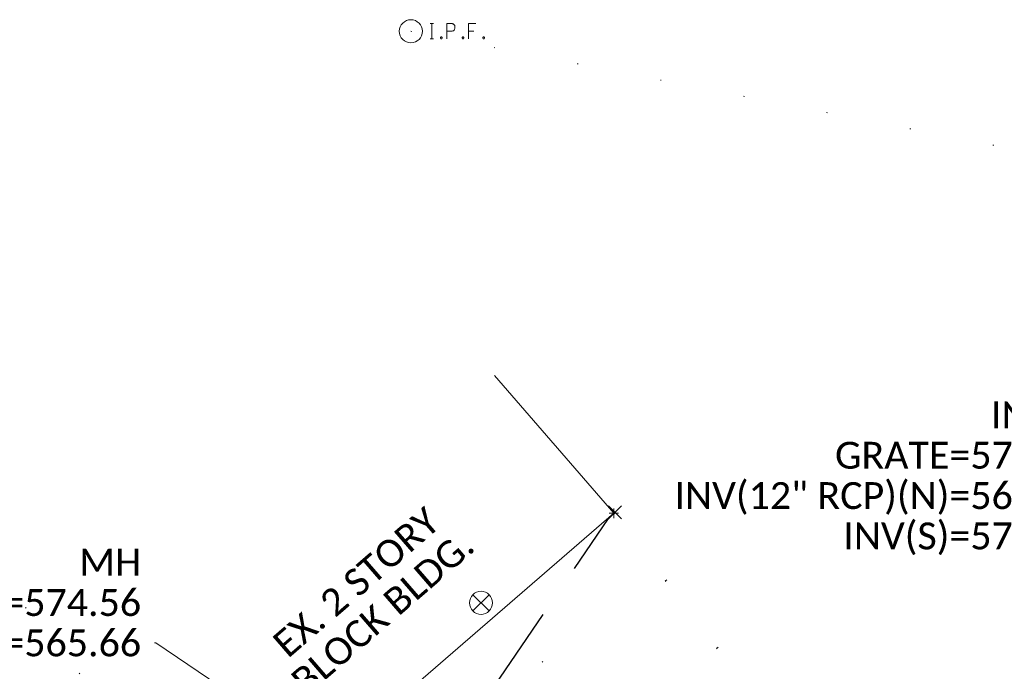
# Model space of a CAD drawing. Extents: x 413123 to 1465301, y 377724 to 504150.
# Tile 212 of 256: x 1463018 to 1463121, y 433897 to 433964. Entities that reach past the tile are written whole.
import ezdxf

# ---------------------------------------------------------------- set-up
doc = ezdxf.new("R2010")
doc.units = 0
doc.header["$MEASUREMENT"] = 0
doc.linetypes.add('DGN Style 1', pattern=[8.732639, 0.01453, -8.718109])
doc.linetypes.add('DGN Style 3', pattern=[20.342255, 14.530182, -5.812073])
for name, color, linetype, lineweight in [('BD_X_Building', 241, 'Continuous', 0), ('BD_X_Text', 7, 'Continuous', 0), ('DR_X_Text', 7, 'Continuous', 0), ('DT_X_Contour_Major', 132, 'DGN Style 3', 30), ('DT_X_Terrain_Ground_Line', 92, 'DGN Style 3', 13), ('RD_X_RR_Cells', 1, 'Continuous', 0), ('SV_X_Mon_Cells_Found', 7, 'Continuous', 0), ('SV_X_Random_Point (Construction)', 7, 'Continuous', 0), ('UT_X_Sanitary_Text', 7, 'Continuous', 0)]:
    doc.layers.add(name, color=color, linetype=linetype, lineweight=lineweight)
doc.layers.add('SV_Observation (Construction)', color=97, linetype='DGN Style 1', lineweight=0, transparency=0.9)
doc.layers.add('SV_X_Shot_Marker (Construction)', color=40, linetype='Continuous', lineweight=0, transparency=0.5)
doc.styles.add('X_Straight-Normal LS 0.50', font='calibril.ttf', dxfattribs={"height": 0.14})
doc.styles.add('X_Straight-Normal LS 0.50_0', font='calibril.ttf')
doc.dimstyles.new('X_Dec-0  Masked  Straight', dxfattribs={"dimtxt": 0.14, "dimasz": 0.14, "dimexe": 0.07, "dimexo": 0.07, "dimgap": 0.07, "dimtad": 1, "dimdec": 0, "dimzin": 3, "dimdsep": 46, "dimtxsty": 'X_Straight-Normal LS 0.50_0', "dimcen": 0, "dimclrd": 7, "dimclre": 7, "dimaunit": 1, "dimadec": 4, "dimazin": 2, "dimtfac": 1, "dimtdec": 0, "dimtofl": 0, "dimtmove": 1, "dimatfit": 1, "dimfxl": 1, "dimtolj": 1, "dimtzin": 3, "dimlwd": 0, "dimlwe": 0, "dimarcsym": 0})

# ---------------------------------------------------------------- blocks, each defined once
blk = doc.blocks.new('SVPT_742')
at = {"layer": 'SV_X_Shot_Marker (Construction)', "transparency": 33554495}
for p, q in [((-0.025, 0), (0.025, 0)), ((0, 0.025), (0, -0.025))]:
    blk.add_line(p, q, dxfattribs=at)
blk.add_point((0, 0), dxfattribs=at)
blk = doc.blocks.new('X_144')
at = {"layer": 'SV_X_Random_Point (Construction)', "color": 7, "linetype": 'Continuous', "lineweight": 0, "transparency": 33554559}
for p, q in [((-0.0333, -0.0334), (0.0333, 0.0334)), ((-0.0333, 0.0334), (0.0333, -0.0334))]:
    blk.add_line(p, q, dxfattribs=at)
blk = doc.blocks.new('RRFROG_1')
at = {"layer": 'RD_X_RR_Cells', "color": 1, "linetype": 'Continuous', "lineweight": 0}
for p, q in [((0.0424, -0.0424), (-0.0424, 0.0424)), ((-0.0424, -0.0424), (0.0424, 0.0424))]:
    blk.add_line(p, q, dxfattribs=at)
blk.add_circle((0, 0), 0.06, dxfattribs=at)
blk = doc.blocks.new('*U5554', base_point=(1463158.72, 433438.25, 579.59))
at = {"layer": 'DT_X_Contour_Major', "elevation": 575, "flags": 128}
blk.add_lwpolyline([(1463047.46, 433884.38), (1463050.97, 433882.56), (1463051.79, 433882.3), (1463052.76, 433882.29), (1463053.87, 433882.54), (1463055.13, 433883.04), (1463058.68, 433884.73), (1463060.18, 433885.78), (1463062.02, 433887.67), (1463064.21, 433890.4), (1463066.74, 433893.96), (1463079.35, 433912.53)], dxfattribs=at)
blk = doc.blocks.new('IPF_8')
at = {"layer": 'SV_X_Mon_Cells_Found', "color": 7, "linetype": 'Continuous', "lineweight": 0, "flags": 128}
for points in [[(0.1007, 0.04), (0.1184, 0.04)], [(0.1095, -0.04), (0.1095, 0.04)], [(0.1878, -0.04), (0.1878, 0.04), (0.2143, 0.04), (0.217, 0.0394), (0.2209, 0.0381), (0.2225, 0.0368), (0.2242, 0.0356), (0.2264, 0.0324), (0.228, 0.0293), (0.2291, 0.0242), (0.2291, 0.0167), (0.2286, 0.0142), (0.2275, 0.0104), (0.2253, 0.006), (0.2231, 0.0041), (0.2214, 0.0028), (0.2187, 0.0016), (0.2143, 0.0009), (0.1878, 0.0009)], [(0.3383, 0.04), (0.3002, 0.04), (0.3002, -0.04)], [(0.3002, 0.0009), (0.3272, 0.0009)], [(0.1007, -0.04), (0.1184, -0.04)], [(0.1575, -0.0293), (0.1602, -0.0293), (0.1619, -0.0305), (0.1635, -0.0331), (0.1635, -0.0362), (0.1619, -0.0387), (0.1602, -0.04), (0.1575, -0.04), (0.1558, -0.0387), (0.1542, -0.0362), (0.1542, -0.0331), (0.1558, -0.0305), (0.1575, -0.0293)], [(0.2699, -0.0293), (0.2727, -0.0293), (0.2743, -0.0305), (0.276, -0.0331), (0.276, -0.0362), (0.2743, -0.0387), (0.2727, -0.04), (0.2699, -0.04), (0.2683, -0.0387), (0.2666, -0.0362), (0.2666, -0.0331), (0.2683, -0.0305), (0.2699, -0.0293)], [(0.3774, -0.0293), (0.3801, -0.0293), (0.3818, -0.0305), (0.3835, -0.0331), (0.3835, -0.0362), (0.3818, -0.0387), (0.3801, -0.04), (0.3774, -0.04), (0.3757, -0.0387), (0.3741, -0.0362), (0.3741, -0.0331), (0.3757, -0.0305), (0.3774, -0.0293)]]:
    blk.add_lwpolyline(points, dxfattribs=at)
at = {"layer": 'SV_X_Mon_Cells_Found', "color": 7, "linetype": 'Continuous', "lineweight": 0}
blk.add_circle((0, 0), 0.06, dxfattribs=at)

msp = doc.modelspace()

# ---------------------------------------------------------------- linework, layer by layer
at = {"layer": 'BD_X_Building'}
for p, q in [((1463067.48, 433927.42, 575), (1463079.91, 433913.06, 575)), ((1463042.55, 433880.72, 574.87), (1463079.91, 433913.06, 574.87))]:
    msp.add_line(p, q, dxfattribs=at)
at = {"layer": 'SV_Observation (Construction)', "transparency": 33554434}
for p, q in [((1463058.79, 433963.26, 573.52), (1463476.48, 433881.55, 578.84)), ((1463001.92, 433923.7, 574.81), (1463041.4, 433875.51, 574.36)), ((1463079.91, 433913.06, 575), (1463144.66, 433828.08, 574.66)), ((1463080.03, 433913.15, 574.99), (1463144.66, 433828.08, 574.66)), ((1463066.09, 433903.73, 575.88), (1463144.66, 433828.08, 574.66))]:
    msp.add_line(p, q, dxfattribs=at)

# ---------------------------------------------------------------- block references
at = {"layer": 'DT_X_Terrain_Ground_Line'}
msp.add_blockref('*U5554', (1463158.72, 433438.25, 579.59), dxfattribs=at)
at = {"layer": 'RD_X_RR_Cells', "color": 1, "linetype": 'Continuous', "lineweight": 0, "xscale": 20, "yscale": 20, "zscale": 20}
msp.add_blockref('RRFROG_1', (1463066.09, 433903.73, 575.88), dxfattribs=at)
at = {"layer": 'SV_X_Mon_Cells_Found', "color": 7, "linetype": 'Continuous', "lineweight": 0, "xscale": 20, "yscale": 20, "zscale": 20}
msp.add_blockref('IPF_8', (1463058.79, 433963.26, 573.52), dxfattribs=at)
at = {"layer": 'SV_X_Random_Point (Construction)', "color": 7, "linetype": 'Continuous', "lineweight": 0, "transparency": 33554559, "xscale": 20, "yscale": 20, "zscale": 20}
msp.add_blockref('X_144', (1463080.03, 433913.15, 574.99), dxfattribs=at)
at = {"layer": 'SV_X_Shot_Marker (Construction)', "transparency": 33554495, "xscale": 20, "yscale": 20, "zscale": 20}
msp.add_blockref('SVPT_742', (1463079.91, 433913.06, 575), dxfattribs=at)

# ---------------------------------------------------------------- texts
at = {"layer": 'BD_X_Text', "linetype": 'Continuous', "insert": (1463052.18, 433906.93, 574.87), "char_height": 2.8, "attachment_point": 2, "rotation": 40.8783, "line_spacing_factor": 0.9, "style": 'X_Straight-Normal LS 0.50'}
msp.add_mtext('EX. 2 STORY\\PBLOCK BLDG.', dxfattribs=at)
at = {"layer": 'DR_X_Text', "insert": (1463129.17, 433924.7), "char_height": 2.8, "attachment_point": 3, "line_spacing_factor": 0.9, "style": 'X_Straight-Normal LS 0.50'}
msp.add_mtext('INLET\\PGRATE=574.04\\PINV(12" RCP)(N)=569.84\\PINV(S)=570.94', dxfattribs=at)
at = {"layer": 'UT_X_Sanitary_Text', "insert": (1463030.72, 433909.36), "char_height": 2.8, "attachment_point": 3, "line_spacing_factor": 0.9, "style": 'X_Straight-Normal LS 0.50'}
msp.add_mtext('MH\\PTOP=574.56\\PINV=565.66', dxfattribs=at)

# ---------------------------------------------------------------- leaders
at = {"layer": 'DR_X_Text', "color": 7, "linetype": 'Continuous', "lineweight": 0, "annotation_type": 0, "has_hookline": 1, "hookline_direction": 1, "text_width": 42.42}
msp.add_leader([(1463136.36, 433875.25), (1463130.71, 433910.46), (1463130.57, 433910.46)], dimstyle='X_Dec-0  Masked  Straight', override={"dimscale": 0, "dimtxt": 0.14, "dimasz": 0.14, "dimtad": 0}, dxfattribs=at)
at = {"layer": 'UT_X_Sanitary_Text', "color": 7, "linetype": 'Continuous', "lineweight": 0, "annotation_type": 0, "has_hookline": 1, "hookline_direction": 1, "text_width": 21.48}
msp.add_leader([(1463060.02, 433880.87), (1463032.26, 433899.55), (1463032.12, 433899.55)], dimstyle='X_Dec-0  Masked  Straight', override={"dimscale": 0, "dimtxt": 0.14, "dimasz": 0.14, "dimtad": 0}, dxfattribs=at)

doc.saveas('drawing.dxf')
